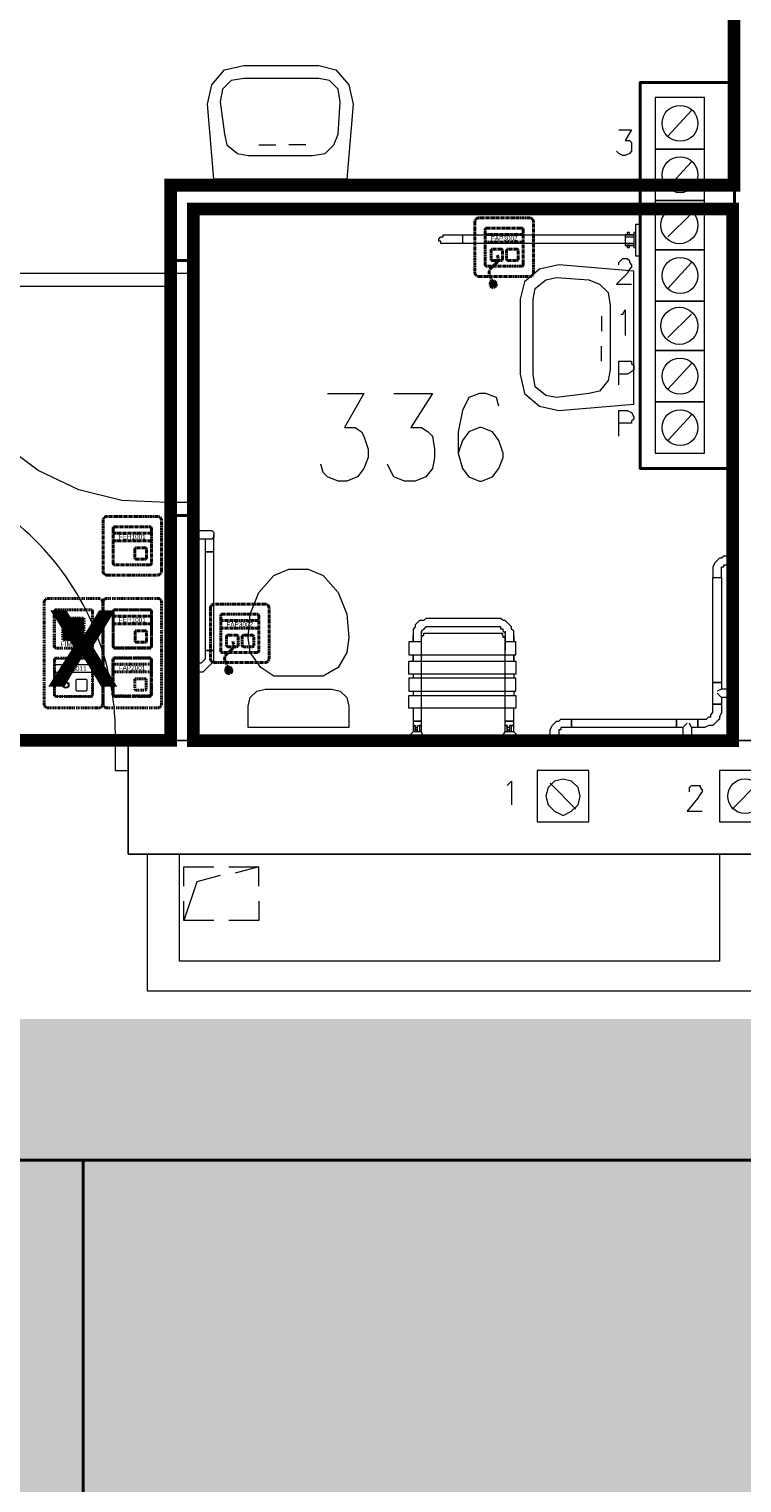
# Model space of a CAD drawing. Header units: millimetres. Extents: x 1 to 17496, y 1 to 30809.
# Tile 253 of 256: x 12645 to 12925, y 28827 to 29398. Entities that reach past the tile are written whole.
import ezdxf
from ezdxf.enums import TextEntityAlignment as Align

# ---------------------------------------------------------------- set-up
doc = ezdxf.new("R2010")
doc.units = ezdxf.units.MM
doc.linetypes.add('BORDER', pattern=[1.75, 0.5, -0.25, 0.5, -0.25, 0, -0.25])
doc.linetypes.add('CENTER', pattern=[2, 1.25, -0.25, 0.25, -0.25])
for name, color, linetype, lineweight in [('0_Przyz_do demontażu', 1, 'CENTER', 40), ('0_Przyz_FAP2001', 1, 'BORDER', 40), ('0_Przyz_FAP3002', 1, 'CENTER', 40), ('0_Przyz_FEH-1001', 1, 'CENTER', 40), ('0_Przyz_FIM1100', 1, 'BORDER', 40), ('0_Przyz_Ramka x4', 1, 'BORDER', 40), ('0_Przyz_Sala chorych', 5, 'BORDER', 40), ('0_Przyz_WC pacjenta', 30, 'CENTER', 40), ('2DE_OBJ_ABB-SIGNAL', 7, 'Continuous', 18), ('N_SSP_ewakuacja', 4, 'CENTER', 40)]:
    doc.layers.add(name, color=color, linetype=linetype, lineweight=lineweight)
for name, color, linetype in [('2DE_TXTMARK', 41, 'Continuous'), ('2DE_TXTNUM', 11, 'Continuous'), ('PDF _Geometria', 7, 'Continuous')]:
    doc.layers.add(name, color=color, linetype=linetype)
doc.styles.add('arial', font='arialbd.ttf')
doc.styles.add('CP_ATTR', font='ARIAL.TTF')
doc.styles.add('CP_ELATT', font='ARIAL.TTF')

# ---------------------------------------------------------------- blocks, each defined once
blk = doc.blocks.new('2de_abb_sig_045_1psoxj')
blk.add_lwpolyline([(0, 20), (0, 0, 0.414214), (1.5, -1.5), (21.5, -1.5, 0.414214), (23, 0), (23, 20, 0.414214), (21.5, 21.5), (1.5, 21.5, 0.414214)], format="xyb", close=True)
at = {"flags": 128}
for points in [[(4.6, 17.5), (18.4, 17.5)], [(4, 3.1), (4, 16.9)], [(19, 16.9), (19, 3.1)], [(18.4, 2.5), (4.6, 2.5)]]:
    blk.add_lwpolyline(points, dxfattribs=at)
for centre, start, end in [((4.6, 16.9), 90, 180), ((18.4, 16.9), 0, 90), ((4.6, 3.1), 180, 270), ((18.4, 3.1), 270, 0)]:
    blk.add_arc(centre, 0.6, start, end)
at = {"linetype": 'Continuous', "style": 'CP_ATTR', "flags": 9}
for tag in ['NAME', 'ARTICLE', 'MARK2', 'OTHER1', 'PRODUCT-TYPE', 'ORDER-NO', 'PRODUCER', 'VOLTAGE', 'CURRENT', 'POWER', 'CHARACTER', 'IP', 'OTHER', 'LINK', 'WEIGHT', 'NUMBER', 'GROUP', 'FUNCTION', 'EL-STATUS']:
    blk.add_attdef(tag, text='', height=0.00005, dxfattribs=at).set_placement((0, 0), align=Align.MIDDLE_LEFT)
at = {"layer": '2DE_TXTMARK', "linetype": 'ByBlock', "style": 'CP_ATTR', "width": 0.8, "flags": 8}
blk.add_attdef('MARK1', text='', height=1.8, dxfattribs=at).set_placement((11.5, 27), align=Align.CENTER)
at = {"layer": '2DE_TXTNUM', "style": 'CP_ELATT', "width": 0.8}
blk.add_attdef('TAG', text='', height=2.5, dxfattribs=at).set_placement((11.5, 23), align=Align.CENTER)
blk = doc.blocks.new('2de_abb_sig_011_53jswgj')
blk.add_hatch(color=256).paths.add_polyline_path([(4.43, -14.56, 0.52796), (2.73, -13.39, 1.894083)])
for p, q in [((15, 5), (0, 5)), ((15, 2), (0, 2)), ((2.32, -1.2), (2.32, -4.8)), ((6.38, -0.75), (2.76, -0.75)), ((2.77, -5.25), (6.37, -5.25)), ((6.82, -4.8), (6.82, -1.2)), ((6.82, -4.35), (6.82, -4.35)), ((8.47, -1.2), (8.47, -4.8)), ((12.53, -0.75), (8.91, -0.75)), ((8.92, -5.25), (12.52, -5.25)), ((12.97, -4.8), (12.97, -1.2)), ((12.97, -4.35), (12.97, -4.35)), ((1.71, -10.8), (3.18, -14.56)), ((4.46, -6.18), (2.81, -7.85))]:
    blk.add_line(p, q)
at = {"flags": 128}
for points in [[(0, -6.9), (0, 6.9)], [(0.6, 7.5), (14.4, 7.5)], [(15, 6.9), (15, -6.9)], [(14.4, -7.5), (0.6, -7.5)]]:
    blk.add_lwpolyline(points, dxfattribs=at)
blk.add_circle((3.18, -14.56), 1.25)
for centre, radius, start, end in [((0.6, 6.9), 0.6, 90, 180), ((14.4, 6.9), 0.6, 0, 90), ((2.77, -1.2), 0.45, 88.7598, 180), ((2.77, -4.8), 0.45, 180, 270), ((2.77, -4.52), 2.36, 315.5514, 40.269), ((6.37, -1.2), 0.45, 0, 91.2402), ((6.37, -4.8), 0.45, 270, 0), ((8.92, -1.2), 0.45, 88.7598, 180), ((8.92, -4.8), 0.45, 180, 270), ((12.52, -1.2), 0.45, 0, 91.2402), ((12.52, -4.8), 0.45, 270, 0), ((0.6, -6.9), 0.6, 180, 270), ((3.91, -9.94), 2.36, 117.738, 201.3291), ((14.4, -6.9), 0.6, 270, 0)]:
    blk.add_arc(centre, radius, start, end)
at = {"linetype": 'Continuous', "style": 'CP_ATTR', "flags": 9}
for tag in ['NAME', 'ARTICLE', 'MARK2', 'OTHER1', 'PRODUCT-TYPE', 'ORDER-NO', 'PRODUCER', 'VOLTAGE', 'CURRENT', 'POWER', 'CHARACTER', 'IP', 'OTHER', 'LINK', 'WEIGHT', 'NUMBER', 'GROUP', 'FUNCTION', 'EL-STATUS']:
    blk.add_attdef(tag, text='', height=0.00005, dxfattribs=at).set_placement((0, -6.9), align=Align.MIDDLE_LEFT)
at = {"layer": '2DE_TXTMARK', "linetype": 'ByBlock', "style": 'CP_ATTR', "width": 0.8, "flags": 8}
blk.add_attdef('MARK1', text='', height=1.8, dxfattribs=at).set_placement((7.5, 3.5), align=Align.MIDDLE_CENTER)
at = {"layer": '2DE_TXTNUM', "style": 'CP_ELATT', "width": 0.8}
blk.add_attdef('TAG', text='', height=2.5, dxfattribs=at).set_placement((7.5, 9), align=Align.CENTER)
blk = doc.blocks.new('2de_abb_sig_001_fzxmh7f')
for p, q in [((15, 5), (0, 5)), ((15, 2), (0, 2)), ((8.57, -1.2), (8.57, -4.8)), ((12.63, -0.75), (9.01, -0.75)), ((9.02, -5.25), (12.62, -5.25)), ((13.07, -4.8), (13.07, -1.2)), ((13.07, -4.35), (13.07, -4.35))]:
    blk.add_line(p, q)
at = {"flags": 128}
for points in [[(0, -6.9), (0, 6.9)], [(0.6, 7.5), (14.4, 7.5)], [(15, 6.9), (15, -6.9)], [(14.4, -7.5), (0.6, -7.5)]]:
    blk.add_lwpolyline(points, dxfattribs=at)
for centre, radius, start, end in [((0.6, 6.9), 0.6, 90, 180), ((14.4, 6.9), 0.6, 0, 90), ((9.02, -1.2), 0.45, 88.7598, 180), ((9.02, -4.8), 0.45, 180, 270), ((12.62, -1.2), 0.45, 0, 91.2402), ((12.62, -4.8), 0.45, 270, 0), ((0.6, -6.9), 0.6, 180, 270), ((14.4, -6.9), 0.6, 270, 0)]:
    blk.add_arc(centre, radius, start, end)
at = {"linetype": 'Continuous', "style": 'CP_ATTR', "flags": 9}
for tag in ['NAME', 'ARTICLE', 'MARK2', 'OTHER1', 'PRODUCT-TYPE', 'ORDER-NO', 'PRODUCER', 'VOLTAGE', 'CURRENT', 'POWER', 'CHARACTER', 'IP', 'OTHER', 'LINK', 'WEIGHT', 'NUMBER', 'GROUP', 'FUNCTION', 'EL-STATUS']:
    blk.add_attdef(tag, text='', height=0.00005, dxfattribs=at).set_placement((0, -6.9), align=Align.MIDDLE_LEFT)
at = {"layer": '2DE_TXTMARK', "linetype": 'ByBlock', "style": 'CP_ATTR', "width": 0.8, "flags": 8}
blk.add_attdef('MARK1', text='', height=1.8, dxfattribs=at).set_placement((7.5, 3.5), align=Align.MIDDLE_CENTER)
at = {"layer": '2DE_TXTNUM', "style": 'CP_ELATT', "width": 0.8}
blk.add_attdef('TAG', text='', height=2.5, dxfattribs=at).set_placement((7.5, 9), align=Align.CENTER)
blk = doc.blocks.new('2de_abb_sig_046_18mvjo')
blk.add_lwpolyline([(0, 40), (0, 0, 0.414214), (1.5, -1.5), (21.5, -1.5, 0.414214), (23, 0), (23, 40, 0.414214), (21.5, 41.5), (1.5, 41.5, 0.414214)], format="xyb", close=True)
at = {"flags": 128}
for points in [[(4, 22.6), (4, 36.4)], [(4.6, 37), (18.4, 37)], [(19, 36.4), (19, 22.6)], [(4, 3.6), (4, 17.4)], [(18.4, 22), (4.6, 22)], [(4.6, 18), (18.4, 18)], [(19, 17.4), (19, 3.6)], [(18.4, 3), (4.6, 3)]]:
    blk.add_lwpolyline(points, dxfattribs=at)
for centre, start, end in [((4.6, 36.4), 90, 180), ((18.4, 36.4), 0, 90), ((4.6, 22.6), 180, 270), ((4.6, 17.4), 90, 180), ((18.4, 22.6), 270, 0), ((18.4, 17.4), 0, 90), ((4.6, 3.6), 180, 270), ((18.4, 3.6), 270, 0)]:
    blk.add_arc(centre, 0.6, start, end)
at = {"linetype": 'Continuous', "style": 'CP_ATTR', "flags": 9}
for tag in ['NAME', 'ARTICLE', 'MARK2', 'OTHER1', 'PRODUCT-TYPE', 'ORDER-NO', 'PRODUCER', 'VOLTAGE', 'CURRENT', 'POWER', 'CHARACTER', 'IP', 'OTHER', 'LINK', 'WEIGHT', 'NUMBER', 'GROUP', 'FUNCTION', 'EL-STATUS']:
    blk.add_attdef(tag, text='', height=0.00005, dxfattribs=at).set_placement((0, 0), align=Align.MIDDLE_LEFT)
at = {"layer": '2DE_TXTMARK', "linetype": 'ByBlock', "style": 'CP_ATTR', "width": 0.8, "flags": 8}
blk.add_attdef('MARK1', text='', height=1.8, dxfattribs=at).set_placement((11.5, 47), align=Align.CENTER)
at = {"layer": '2DE_TXTNUM', "style": 'CP_ELATT', "width": 0.8}
blk.add_attdef('TAG', text='', height=2.5, dxfattribs=at).set_placement((11.5, 43), align=Align.CENTER)
blk = doc.blocks.new('2de_abb_sig_006_fzxhx6d')
at = {"flags": 128}
for points in [[(0, -6.9), (0, 6.9)], [(0.6, 7.5), (14.4, 7.5)], [(15, 6.9), (15, -6.9)], [(14.4, -7.5), (0.6, -7.5)]]:
    blk.add_lwpolyline(points, dxfattribs=at)
for points in [[(3.45, 4.27), (11.55, 4.27)], [(11.55, 3.82), (3.45, 3.82)], [(3.45, 3.37), (11.55, 3.37)], [(11.55, 2.92), (3.45, 2.92)], [(3.45, 2.47), (11.55, 2.47)], [(11.55, 2.02), (3.45, 2.02)], [(3.45, 1.57), (11.55, 1.57)], [(11.55, 1.12), (3.45, 1.12)], [(3.45, 0.67), (11.55, 0.67)], [(11.55, 0.22), (3.45, 0.22)], [(3.45, -0.22), (11.55, -0.22)], [(11.55, -0.67), (3.45, -0.67)], [(3.45, -1.12), (11.55, -1.12)], [(11.55, -1.57), (3.45, -1.57)], [(3.45, -2.02), (11.55, -2.02)], [(11.55, -2.47), (3.45, -2.47)], [(3.45, -2.92), (11.55, -2.92)], [(11.55, -3.37), (3.45, -3.37)], [(3.45, -3.82), (11.55, -3.82)], [(11.55, -4.27), (3.45, -4.27)]]:
    blk.add_lwpolyline(points)
for centre, radius, start, end in [((0.6, 6.9), 0.6, 90, 180), ((14.4, 6.9), 0.6, 0, 90), ((3.45, 4.05), 0.225, 90, 270), ((3.45, 3.15), 0.225, 90, 270), ((3.45, 2.25), 0.225, 90, 270), ((3.45, 1.35), 0.225, 90, 270), ((3.45, 0.45), 0.225, 90, 270), ((11.55, 4.05), 0.225, 270, 90), ((11.55, 3.15), 0.225, 270, 90), ((11.55, 2.25), 0.225, 270, 90), ((11.55, 1.35), 0.225, 270, 90), ((11.55, 0.45), 0.225, 270, 90), ((3.45, -0.45), 0.225, 90, 270), ((3.45, -1.35), 0.225, 90, 270), ((3.45, -2.25), 0.225, 90, 270), ((3.45, -3.15), 0.225, 90, 270), ((3.45, -4.05), 0.225, 90, 270), ((11.55, -0.45), 0.225, 270, 90), ((11.55, -1.35), 0.225, 270, 90), ((11.55, -2.25), 0.225, 270, 90), ((11.55, -3.15), 0.225, 270, 90), ((11.55, -4.05), 0.225, 270, 90), ((0.6, -6.9), 0.6, 180, 270), ((14.4, -6.9), 0.6, 270, 0)]:
    blk.add_arc(centre, radius, start, end)
at = {"linetype": 'Continuous', "style": 'CP_ATTR', "flags": 9}
for tag in ['NAME', 'ARTICLE', 'MARK2', 'OTHER1', 'PRODUCT-TYPE', 'ORDER-NO', 'PRODUCER', 'VOLTAGE', 'CURRENT', 'POWER', 'CHARACTER', 'IP', 'OTHER', 'LINK', 'WEIGHT', 'NUMBER', 'GROUP', 'FUNCTION', 'EL-STATUS']:
    blk.add_attdef(tag, text='', height=0.00005, dxfattribs=at).set_placement((0, -6.9), align=Align.MIDDLE_LEFT)
at = {"layer": '2DE_TXTMARK', "linetype": 'ByBlock', "style": 'CP_ATTR', "width": 0.8, "flags": 8}
blk.add_attdef('MARK1', text='', height=1.8, dxfattribs=at).set_placement((7.5, -5.89), align=Align.MIDDLE_CENTER)
at = {"layer": '2DE_TXTNUM', "style": 'CP_ELATT', "width": 0.8}
blk.add_attdef('TAG', text='', height=2.5, dxfattribs=at).set_placement((7.5, 9), align=Align.CENTER)
blk = doc.blocks.new('2de_abb_sig_013_53790e7')
for p, q in [((15, 5), (0, 5)), ((15, 2), (0, 2)), ((8.47, -1.2), (8.47, -4.8)), ((12.53, -0.75), (8.91, -0.75)), ((8.92, -5.25), (12.52, -5.25)), ((12.97, -4.8), (12.97, -1.2)), ((12.97, -4.35), (12.97, -4.35))]:
    blk.add_line(p, q)
at = {"flags": 128}
for points in [[(0, -6.9), (0, 6.9)], [(0.6, 7.5), (14.4, 7.5)], [(15, 6.9), (15, -6.9)], [(14.4, -7.5), (0.6, -7.5)]]:
    blk.add_lwpolyline(points, dxfattribs=at)
at = {"ltscale": 0.2}
for centre, radius in [((4.57, -2.98), 1.25), ((4.57, -3), 0.95)]:
    blk.add_circle(centre, radius, dxfattribs=at)
for centre, radius, start, end in [((0.6, 6.9), 0.6, 90, 180), ((14.4, 6.9), 0.6, 0, 90), ((8.92, -1.2), 0.45, 88.7598, 180), ((8.92, -4.8), 0.45, 180, 270), ((12.52, -1.2), 0.45, 0, 91.2402), ((12.52, -4.8), 0.45, 270, 0), ((0.6, -6.9), 0.6, 180, 270), ((14.4, -6.9), 0.6, 270, 0)]:
    blk.add_arc(centre, radius, start, end)
at = {"linetype": 'Continuous', "style": 'CP_ATTR', "flags": 9}
for tag in ['NAME', 'ARTICLE', 'MARK2', 'OTHER1', 'PRODUCT-TYPE', 'ORDER-NO', 'PRODUCER', 'VOLTAGE', 'CURRENT', 'POWER', 'CHARACTER', 'IP', 'OTHER', 'LINK', 'WEIGHT', 'NUMBER', 'GROUP', 'FUNCTION', 'EL-STATUS']:
    blk.add_attdef(tag, text='', height=0.00005, dxfattribs=at).set_placement((0, -6.9), align=Align.MIDDLE_LEFT)
at = {"layer": '2DE_TXTMARK', "linetype": 'ByBlock', "style": 'CP_ATTR', "width": 0.8, "flags": 8}
blk.add_attdef('MARK1', text='', height=1.8, dxfattribs=at).set_placement((7.5, 3.5), align=Align.MIDDLE_CENTER)
at = {"layer": '2DE_TXTNUM', "style": 'CP_ELATT', "width": 0.8}
blk.add_attdef('TAG', text='', height=2.5, dxfattribs=at).set_placement((7.5, 9), align=Align.CENTER)
blk = doc.blocks.new('2de_abb_sig_010_fzx1zps')
for p, q in [((15, 5), (0, 5)), ((15, 2), (0, 2)), ((8.57, -1.2), (8.57, -4.8)), ((12.63, -0.75), (9.01, -0.75)), ((9.02, -5.25), (12.62, -5.25)), ((13.07, -4.8), (13.07, -1.2)), ((13.07, -4.35), (13.07, -4.35))]:
    blk.add_line(p, q)
at = {"flags": 128}
for points in [[(0, -6.9), (0, 6.9)], [(0.6, 7.5), (14.4, 7.5)], [(15, 6.9), (15, -6.9)], [(14.4, -7.5), (0.6, -7.5)]]:
    blk.add_lwpolyline(points, dxfattribs=at)
for centre, radius, start, end in [((0.6, 6.9), 0.6, 90, 180), ((14.4, 6.9), 0.6, 0, 90), ((9.02, -1.2), 0.45, 88.7598, 180), ((9.02, -4.8), 0.45, 180, 270), ((12.62, -1.2), 0.45, 0, 91.2402), ((12.62, -4.8), 0.45, 270, 0), ((0.6, -6.9), 0.6, 180, 270), ((14.4, -6.9), 0.6, 270, 0)]:
    blk.add_arc(centre, radius, start, end)
at = {"linetype": 'Continuous', "style": 'CP_ATTR', "flags": 9}
for tag in ['NAME', 'ARTICLE', 'MARK2', 'OTHER1', 'PRODUCT-TYPE', 'ORDER-NO', 'PRODUCER', 'VOLTAGE', 'CURRENT', 'POWER', 'CHARACTER', 'IP', 'OTHER', 'LINK', 'WEIGHT', 'NUMBER', 'GROUP', 'FUNCTION', 'EL-STATUS']:
    blk.add_attdef(tag, text='', height=0.00005, dxfattribs=at).set_placement((0, -6.9), align=Align.MIDDLE_LEFT)
at = {"layer": '2DE_TXTMARK', "linetype": 'ByBlock', "style": 'CP_ATTR', "width": 0.8, "flags": 8}
blk.add_attdef('MARK1', text='', height=1.8, dxfattribs=at).set_placement((7.5, 3.5), align=Align.MIDDLE_CENTER)
at = {"layer": '2DE_TXTNUM', "style": 'CP_ELATT', "width": 0.8}
blk.add_attdef('TAG', text='', height=2.5, dxfattribs=at).set_placement((7.5, 9), align=Align.CENTER)

msp = doc.modelspace()

# ---------------------------------------------------------------- hatches: boundary and pattern name
at = {"layer": 'N_SSP_ewakuacja', "lineweight": 60, "transparency": 33554457}
h = msp.add_hatch(color=51, dxfattribs=at)
h.dxf.hatch_style = 1
h.paths.add_polyline_path([(5810.72, 28917.92), (5811.53, 28904.17), (5811.53, 28697.72), (6290.98, 28697.72), (6290.98, 28783.07), (13369.05, 28783.07), (13369.05, 28661.44), (13586.71, 28661.44), (13586.71, 29190.64), (13377.59, 29190.64), (13377.59, 29009.27), (12105.8, 29009.27), (12105.8, 29067.3), (6329.51, 29067.3), (6329.51, 28917.92)])

# ---------------------------------------------------------------- linework, layer by layer
at = {"layer": '0_Przyz_Ramka x4', "linetype": 'ByBlock'}
for points in [[(11505.77, 29284.96), (11528.12, 29284.96), (11528.12, 28953.78), (13040.67, 28953.78)], [(12666.38, 28807.33), (12666.38, 28953.78)]]:
    msp.add_lwpolyline(points, dxfattribs=at)
at = {"layer": '0_Przyz_Sala chorych', "ltscale": 500, "const_width": 5}
msp.add_lwpolyline([(12558.4, 29118.75), (12700.74, 29118.75), (12700.74, 29336.96), (12922.19, 29336.96), (12922.46, 29567.52), (12922.39, 29784.19), (12558.38, 29784.19)], close=True, dxfattribs=at)
at = {"layer": '0_Przyz_WC pacjenta', "ltscale": 500, "const_width": 5}
msp.add_lwpolyline([(12709.66, 29327.64), (12921.77, 29327.64), (12921.77, 29118.64), (12709.71, 29118.64)], close=True, dxfattribs=at)
at = {"layer": 'PDF _Geometria', "lineweight": 40}
for points in [[(12922.4, 29118.69), (12922.4, 29784.04)], [(12885.34, 29327.56), (12709.32, 29327.56), (12709.32, 29307.35), (12699.21, 29307.35), (12699.21, 29337.67), (12885.34, 29337.67)], [(12709.32, 29118.69), (12709.32, 29207.12), (12699.21, 29207.12), (12699.21, 29118.69)]]:
    msp.add_lwpolyline(points, dxfattribs=at)
at = {"layer": 'PDF _Geometria', "lineweight": 18}
for points in [[(12922.4, 29373.88), (12922.4, 29391.57)], [(12896.29, 29356.2), (12905.56, 29366.3)], [(12876.92, 29358.72), (12881.97, 29358.72), (12879.45, 29354.51), (12881.13, 29354.51), (12881.97, 29353.67), (12881.97, 29350.3), (12881.13, 29349.46), (12879.45, 29348.62), (12878.6, 29348.62), (12876.92, 29349.46), (12876.08, 29350.3)], [(12735.43, 29352.83), (12742.16, 29352.83)], [(12753.96, 29352.83), (12747.22, 29352.83)], [(12896.29, 29335.98), (12905.56, 29346.09)], [(12768.27, 29327.56), (12750.59, 29327.56)], [(12896.29, 29316.61), (12905.56, 29325.88)], [(12879.45, 29317.45), (12879.45, 29314.08), (12882.82, 29314.08), (12807.86, 29314.08), (12807.02, 29314.08), (12807.02, 29314.93), (12806.17, 29314.93), (12806.17, 29315.77), (12807.02, 29316.61), (12807.86, 29316.61), (12807.86, 29317.45), (12815.44, 29317.45), (12882.82, 29317.45)], [(12815.44, 29317.45), (12815.44, 29314.08)], [(12882.82, 29317.45), (12879.45, 29317.45), (12882.82, 29317.45)], [(12879.45, 29316.61), (12882.82, 29316.61)], [(12876.92, 29305.66), (12876.92, 29306.5), (12877.76, 29307.35), (12878.6, 29308.19), (12880.29, 29308.19), (12881.13, 29307.35), (12881.13, 29306.5), (12881.97, 29305.66), (12881.97, 29304.82), (12881.13, 29303.98), (12880.29, 29302.29), (12876.08, 29298.08), (12881.97, 29298.08)], [(12896.29, 29296.4), (12905.56, 29306.5)], [(12699.21, 29212.17), (12681.52, 29213.02), (12664.68, 29217.23), (12648.68, 29224.81), (12635.2, 29234.91), (12624.25, 29248.39), (12615.83, 29263.55), (12609.93, 29280.39), (12608.25, 29297.24)], [(12877.76, 29286.29), (12878.6, 29286.29), (12879.45, 29287.97), (12879.45, 29277.87)], [(12870.18, 29285.45), (12870.18, 29279.55)], [(12896.29, 29277.03), (12905.56, 29286.29)], [(12870.18, 29267.76), (12870.18, 29273.66)], [(12876.92, 29258.5), (12876.92, 29267.76), (12881.97, 29267.76), (12881.97, 29266.92), (12882.82, 29266.08), (12882.82, 29264.39), (12881.97, 29263.55), (12880.29, 29262.71), (12876.92, 29262.71)], [(12896.29, 29256.81), (12905.56, 29266.92)], [(12762.38, 29255.13), (12776.7, 29255.13), (12769.12, 29241.65), (12773.33, 29241.65), (12775.85, 29239.97), (12776.7, 29238.28), (12778.38, 29233.23), (12778.38, 29229.86), (12776.7, 29225.65), (12774.17, 29222.28), (12769.96, 29220.6), (12766.59, 29220.6), (12762.38, 29222.28), (12760.69, 29223.97), (12759.85, 29227.33)], [(12788.49, 29255.13), (12803.65, 29255.13), (12795.22, 29241.65), (12799.44, 29241.65), (12801.96, 29239.97), (12803.65, 29238.28), (12804.49, 29233.23), (12804.49, 29229.86), (12803.65, 29225.65), (12801.12, 29222.28), (12796.91, 29220.6), (12792.7, 29220.6), (12788.49, 29222.28), (12787.64, 29223.97), (12785.96, 29227.33)], [(12829.76, 29250.07), (12828.91, 29253.44), (12824.7, 29255.13), (12822.18, 29255.13), (12817.96, 29253.44), (12815.44, 29248.39), (12813.75, 29239.97), (12813.75, 29231.55), (12815.44, 29225.65), (12817.96, 29222.28), (12822.18, 29220.6), (12823.02, 29220.6), (12827.23, 29222.28), (12829.76, 29225.65), (12831.44, 29229.86), (12831.44, 29231.55), (12829.76, 29236.6), (12827.23, 29239.97), (12823.02, 29241.65), (12822.18, 29241.65), (12817.96, 29239.97), (12815.44, 29236.6), (12813.75, 29231.55)], [(12876.92, 29238.28), (12876.92, 29248.39), (12880.29, 29248.39), (12881.97, 29247.55), (12882.82, 29245.86), (12882.82, 29245.02), (12881.97, 29244.18), (12881.97, 29243.34), (12876.92, 29243.34)], [(12896.29, 29236.6), (12905.56, 29246.71)], [(12710.16, 29201.23), (12716.05, 29201.23), (12716.9, 29201.23), (12717.74, 29200.38), (12717.74, 29198.7), (12716.9, 29197.86), (12710.16, 29197.86)], [(12710.16, 29145.64), (12711.84, 29145.64), (12713.53, 29145.64), (12714.37, 29146.48), (12715.21, 29147.32), (12716.05, 29148.17), (12716.9, 29149.01), (12717.74, 29149.85), (12717.74, 29150.69), (12717.74, 29154.06), (12717.74, 29192.8), (12717.74, 29199.54), (12717.74, 29198.7)], [(12714.37, 29197.86), (12714.37, 29192.8), (12714.37, 29154.06), (12714.37, 29151.53), (12714.37, 29150.69), (12713.53, 29149.85), (12712.69, 29149.01), (12710.16, 29149.01)], [(12714.37, 29192.8), (12717.74, 29192.8), (12714.37, 29192.8)], [(12717.74, 29192.8), (12714.37, 29192.8)], [(12921.56, 29191.12), (12919.87, 29191.12), (12918.19, 29191.12), (12917.35, 29190.28), (12916.5, 29190.28), (12915.66, 29189.43), (12914.82, 29188.59), (12913.98, 29186.91), (12913.98, 29185.22), (12913.98, 29182.7), (12917.35, 29182.7), (12917.35, 29141.43)], [(12913.98, 29141.43), (12917.35, 29141.43), (12913.98, 29141.43), (12913.98, 29182.7), (12917.35, 29182.7), (12917.35, 29185.22), (12917.35, 29186.91), (12918.19, 29186.91), (12918.19, 29187.75), (12919.87, 29187.75), (12921.56, 29187.75)], [(12832.28, 29161.64), (12832.28, 29160.8), (12831.44, 29161.64), (12831.44, 29162.48), (12830.6, 29162.48), (12830.6, 29163.33), (12828.91, 29163.33), (12814.6, 29163.33), (12801.96, 29163.33), (12801.12, 29163.33), (12800.28, 29162.48), (12799.44, 29161.64), (12799.44, 29160.8), (12799.44, 29161.64)], [(12799.44, 29157.43), (12796.07, 29157.43), (12796.07, 29159.96)], [(12799.44, 29154.06), (12799.44, 29159.96), (12799.44, 29160.8)], [(12800.28, 29119.53), (12799.44, 29122.06), (12799.44, 29131.32), (12799.44, 29157.43), (12799.44, 29159.96), (12800.28, 29159.96), (12800.28, 29160.8), (12814.6, 29160.8), (12831.44, 29160.8)], [(12830.6, 29119.53), (12832.28, 29122.06), (12832.28, 29131.32), (12832.28, 29157.43), (12832.28, 29159.11), (12831.44, 29159.11), (12831.44, 29159.96), (12830.6, 29160.8)], [(12832.28, 29160.8), (12832.28, 29154.06)], [(12832.28, 29159.11), (12832.28, 29159.96)], [(12835.65, 29157.43), (12832.28, 29157.43)], [(12835.65, 29159.96), (12835.65, 29157.43), (12835.65, 29160.8)], [(12717.74, 29154.06), (12714.37, 29154.06), (12717.74, 29154.06)], [(12796.07, 29144.8), (12796.07, 29143.11)], [(12835.65, 29144.8), (12835.65, 29143.11)], [(12849.97, 29119.53), (12849.97, 29121.21), (12849.97, 29122.9), (12850.81, 29124.58), (12851.65, 29125.43), (12852.5, 29126.27), (12853.34, 29126.27), (12854.18, 29127.11), (12858.39, 29127.11), (12858.39, 29123.74), (12858.39, 29127.11), (12899.66, 29127.11), (12908.08, 29127.11), (12910.61, 29127.11), (12911.45, 29127.11), (12912.29, 29127.95), (12913.14, 29127.95), (12913.14, 29128.79), (12913.98, 29129.64), (12913.98, 29130.48), (12913.98, 29133.01), (12913.98, 29141.43), (12917.35, 29141.43), (12917.35, 29138.9)], [(12921.56, 29138.9), (12917.35, 29138.9), (12915.66, 29138.06)], [(12796.07, 29138.06), (12796.07, 29137.22), (12796.07, 29136.37)], [(12835.65, 29138.06), (12835.65, 29137.22), (12835.65, 29136.37)], [(12921.56, 29135.53), (12917.35, 29135.53), (12917.35, 29133.01), (12913.98, 29133.01), (12917.35, 29133.01), (12917.35, 29130.48), (12917.35, 29129.64), (12916.5, 29127.95), (12916.5, 29127.11), (12915.66, 29126.27), (12914.82, 29125.43), (12913.98, 29124.58), (12912.29, 29124.58), (12910.61, 29123.74), (12908.08, 29123.74), (12905.56, 29123.74), (12905.56, 29119.53)], [(12917.35, 29135.53), (12915.66, 29137.22)], [(12796.07, 29131.32), (12796.07, 29122.06)], [(12837.34, 29120.37), (12835.65, 29122.06), (12835.65, 29131.32)], [(12908.08, 29127.11), (12908.08, 29123.74), (12908.08, 29127.11)], [(12908.08, 29127.11), (12908.08, 29123.74)], [(12797.75, 29122.06), (12796.91, 29122.06), (12796.07, 29122.06), (12794.38, 29120.37)], [(12799.44, 29126.27), (12796.07, 29126.27), (12799.44, 29126.27)], [(12796.91, 29123.74), (12797.75, 29123.74)], [(12797.75, 29122.9), (12796.91, 29122.9), (12797.75, 29122.9)], [(12799.44, 29122.06), (12797.75, 29122.06), (12797.75, 29124.58), (12799.44, 29124.58), (12798.59, 29124.58), (12798.59, 29122.06)], [(12832.28, 29126.27), (12835.65, 29126.27), (12832.28, 29126.27)], [(12832.28, 29124.58), (12833.12, 29124.58), (12832.28, 29124.58)], [(12834.81, 29122.06), (12834.81, 29124.58), (12835.65, 29124.58), (12833.97, 29124.58), (12833.97, 29122.06), (12832.28, 29122.06)], [(12833.12, 29124.58), (12833.12, 29122.06), (12833.12, 29124.58)], [(12833.97, 29123.74), (12833.12, 29123.74)], [(12833.12, 29122.9), (12833.97, 29122.9), (12833.12, 29122.9)], [(12835.65, 29122.06), (12833.97, 29122.06)], [(12903.87, 29125.43), (12902.19, 29123.74), (12899.66, 29123.74), (12858.39, 29123.74), (12854.18, 29123.74), (12854.18, 29122.9), (12853.34, 29122.9), (12853.34, 29121.21), (12853.34, 29119.53)], [(12902.19, 29123.74), (12902.19, 29119.53)], [(12905.56, 29123.74), (12904.71, 29125.43)], [(12750.59, 29118.69), (12768.27, 29118.69)], [(12803.65, 29119.53), (12803.65, 29118.69), (12791.86, 29118.69), (12791.86, 29120.37), (12803.65, 29120.37)], [(12828.07, 29119.53), (12828.07, 29118.69), (12839.86, 29118.69), (12839.86, 29120.37), (12828.07, 29120.37)], [(12844.07, 29118.69), (12861.76, 29118.69)], [(12684.05, 29099.32), (12684.05, 29100.16)], [(12833.12, 29101), (12833.97, 29101.84), (12834.81, 29102.69), (12834.81, 29093.42)], [(12849.97, 29101.84), (12860.08, 29091.74)], [(12904.71, 29098.47), (12904.71, 29100.16), (12905.56, 29101), (12908.92, 29101), (12908.92, 29100.16), (12909.77, 29099.32), (12909.77, 29098.47), (12908.92, 29097.63), (12908.08, 29095.95), (12903.87, 29090.89), (12909.77, 29090.89)], [(12921.56, 29091.74), (12931.66, 29101.84)], [(12684.05, 29085), (12684.05, 29085.84)], [(12929.14, 29074.05), (12929.14, 29020.15), (12691.63, 29020.15), (12691.63, 29074.05)], [(12916.5, 29074.05), (12916.5, 29031.94), (12704.26, 29031.94), (12704.26, 29074.05)], [(12705.95, 29061.42), (12705.95, 29069), (12717.74, 29069)], [(12720.27, 29065.63), (12711, 29063.1), (12705.95, 29047.94)], [(12723.63, 29069), (12735.43, 29069)], [(12735.43, 29061.42), (12735.43, 29069), (12726.16, 29066.47)], [(12717.74, 29047.94), (12705.95, 29047.94), (12705.95, 29055.52)], [(12735.43, 29055.52), (12735.43, 29047.94), (12723.63, 29047.94)]]:
    msp.add_lwpolyline(points, dxfattribs=at)
for points in [[(12717.74, 29339.35), (12715.21, 29368.83), (12716.9, 29376.41), (12721.95, 29382.3), (12729.53, 29383.99), (12759.01, 29383.99), (12765.75, 29382.3), (12770.8, 29376.41), (12772.48, 29368.83), (12769.96, 29339.35)], [(12731.21, 29348.62), (12756.48, 29348.62), (12761.54, 29349.46), (12764.9, 29352.83), (12766.59, 29357.04), (12767.43, 29369.67), (12766.59, 29374.72), (12763.22, 29378.09), (12759.01, 29378.94), (12729.53, 29378.94), (12724.48, 29378.09), (12721.11, 29374.72), (12720.27, 29369.67), (12721.95, 29357.04), (12722.79, 29352.83), (12727, 29349.46)], [(12910.61, 29351.14), (12910.61, 29371.36), (12891.24, 29371.36), (12891.24, 29351.14)], [(12910.61, 29330.93), (12910.61, 29351.14), (12891.24, 29351.14), (12891.24, 29330.93)], [(12910.61, 29311.56), (12910.61, 29330.93), (12891.24, 29330.93), (12891.24, 29311.56)], [(12883.66, 29321.66), (12885.34, 29321.66), (12885.34, 29309.03), (12883.66, 29309.03)], [(12881.13, 29317.45), (12881.13, 29318.3), (12880.29, 29318.3), (12880.29, 29317.45)], [(12883.66, 29312.4), (12883.66, 29318.3), (12882.82, 29318.3), (12882.82, 29312.4)], [(12882.82, 29313.24), (12882.82, 29314.08), (12879.45, 29314.08), (12879.45, 29313.24)], [(12881.13, 29312.4), (12881.13, 29313.24), (12880.29, 29313.24), (12880.29, 29312.4)], [(12910.61, 29291.34), (12910.61, 29311.56), (12891.24, 29311.56), (12891.24, 29291.34)], [(12608.25, 29297.24), (12699.21, 29297.24), (12699.21, 29307.35), (12711, 29307.35), (12711, 29302.29), (12608.25, 29302.29)], [(12882.82, 29303.14), (12853.34, 29305.66), (12845.76, 29303.98), (12839.86, 29298.92), (12838.18, 29292.19), (12838.18, 29262.71), (12839.86, 29255.13), (12845.76, 29250.07), (12853.34, 29248.39), (12882.82, 29250.92)], [(12873.55, 29289.66), (12873.55, 29264.39), (12872.71, 29260.18), (12869.34, 29255.97), (12865.13, 29255.13), (12852.5, 29253.44), (12848.28, 29254.29), (12844.07, 29257.65), (12843.23, 29262.71), (12843.23, 29292.19), (12844.07, 29296.4), (12848.28, 29299.77), (12852.5, 29300.61), (12865.13, 29299.77), (12869.34, 29298.08), (12872.71, 29294.71)], [(12910.61, 29271.97), (12910.61, 29291.34), (12891.24, 29291.34), (12891.24, 29271.97)], [(12910.61, 29251.76), (12910.61, 29271.97), (12891.24, 29271.97), (12891.24, 29251.76)], [(12910.61, 29231.55), (12910.61, 29251.76), (12891.24, 29251.76), (12891.24, 29231.55)], [(12711, 29207.12), (12711, 29212.17), (12699.21, 29212.17), (12699.21, 29207.12)], [(12710.16, 29195.33), (12710.16, 29203.75), (12709.32, 29203.75), (12709.32, 29195.33)], [(12709.32, 29173.43), (12709.32, 29191.12)], [(12921.56, 29186.07), (12921.56, 29193.65), (12922.4, 29193.65), (12922.4, 29186.07)], [(12922.4, 29191.12), (12922.4, 29173.43)], [(12760.69, 29143.95), (12741.32, 29143.95), (12736.27, 29147.32), (12732.06, 29153.22), (12731.21, 29159.11), (12732.06, 29168.38), (12735.43, 29176.8), (12741.32, 29183.54), (12747.22, 29186.07), (12754.8, 29186.07), (12760.69, 29183.54), (12766.59, 29176.8), (12769.96, 29168.38), (12770.8, 29159.11), (12769.96, 29153.22), (12766.59, 29147.32)], [(12828.91, 29166.69), (12814.6, 29166.69), (12801.96, 29166.69), (12801.12, 29166.69), (12800.28, 29165.85), (12798.59, 29165.85), (12797.75, 29165.01), (12796.91, 29164.17), (12796.91, 29163.33), (12796.07, 29162.48), (12796.07, 29161.64), (12796.07, 29159.96), (12796.07, 29157.43), (12794.38, 29157.43), (12794.38, 29154.06), (12794.38, 29152.38), (12836.49, 29152.38), (12836.49, 29154.06), (12836.49, 29157.43), (12835.65, 29157.43), (12835.65, 29159.96), (12835.65, 29161.64), (12834.81, 29162.48), (12834.81, 29163.33), (12833.97, 29164.17), (12833.12, 29165.01), (12832.28, 29165.85), (12831.44, 29165.85), (12830.6, 29166.69)], [(12799.44, 29159.96), (12799.44, 29159.11)], [(12709.32, 29143.11), (12709.32, 29151.53), (12710.16, 29151.53), (12710.16, 29143.11)], [(12794.38, 29144.8), (12794.38, 29149.85), (12836.49, 29149.85), (12836.49, 29144.8)], [(12796.07, 29152.38), (12796.07, 29149.85)], [(12835.65, 29152.38), (12835.65, 29149.85)], [(12770.8, 29132.16), (12770.8, 29123.74), (12731.21, 29123.74), (12731.21, 29132.16), (12732.06, 29135.53), (12734.58, 29138.06), (12737.95, 29138.9), (12764.06, 29138.9), (12767.43, 29138.06), (12769.96, 29135.53)], [(12794.38, 29138.06), (12836.49, 29138.06), (12836.49, 29143.11), (12794.38, 29143.11)], [(12921.56, 29133.01), (12921.56, 29141.43), (12923.24, 29141.43), (12923.24, 29133.01)], [(12794.38, 29131.32), (12794.38, 29136.37), (12836.49, 29136.37), (12836.49, 29131.32)], [(12899.66, 29123.74), (12899.66, 29127.11)], [(12796.07, 29124.58), (12796.91, 29124.58), (12796.91, 29122.06), (12796.91, 29124.58)], [(12684.05, 29106.9), (12684.05, 29118.69), (12679, 29118.69), (12679, 29106.9)], [(12855.86, 29118.69), (12855.86, 29119.53), (12847.44, 29119.53), (12847.44, 29118.69)], [(12899.66, 29118.69), (12899.66, 29119.53), (12908.08, 29119.53), (12908.08, 29118.69)], [(12865.13, 29086.68), (12865.13, 29106.9), (12844.92, 29106.9), (12844.92, 29086.68)], [(12936.72, 29086.68), (12936.72, 29106.9), (12916.5, 29106.9), (12916.5, 29086.68)], [(12855.02, 29089.21), (12858.39, 29090.89), (12860.92, 29093.42), (12861.76, 29096.79), (12860.92, 29100.16), (12858.39, 29102.69), (12855.02, 29103.53), (12851.65, 29102.69), (12849.13, 29100.16), (12848.28, 29096.79), (12849.13, 29093.42), (12851.65, 29090.89)]]:
    msp.add_lwpolyline(points, close=True, dxfattribs=at)
at = {"layer": 'PDF _Geometria', "lineweight": 40}
msp.add_lwpolyline([(12922.4, 29225.65), (12922.4, 29377.25), (12885.34, 29377.25), (12885.34, 29225.65)], close=True, dxfattribs=at)
at = {"layer": 'PDF _Geometria', "lineweight": 25}
msp.add_lwpolyline([(12948.51, 29074.05), (12948.51, 29118.69), (12684.05, 29118.69), (12684.05, 29074.05)], close=True, dxfattribs=at)
at = {"layer": 'PDF _Geometria', "lineweight": 18}
for centre, radius in [((12901.02, 29361.25), 7.06), ((12901.02, 29341.04), 7.06), ((12900.79, 29321.24), 7.3), ((12901.02, 29301.45), 7.06), ((12900.79, 29281.66), 7.3), ((12901.02, 29261.87), 7.06), ((12901.02, 29241.65), 7.06), ((12926.58, 29096.79), 6.77)]:
    msp.add_circle(centre, radius, dxfattribs=at)
msp.add_arc((12571.25, 29121.27), 107.78, 358.6275, 88.6873, dxfattribs=at)

# ---------------------------------------------------------------- block references
at = {"layer": '0_Przyz_FAP2001', "lineweight": -3}
msp.add_blockref('2de_abb_sig_010_fzx1zps', (12678.06, 29143.7), dxfattribs=at).add_auto_attribs({'MARK1': 'FAP2001'})
at = {"layer": '0_Przyz_FAP3002', "lineweight": -3}
for p in [(12820.39, 29302.57), (12716.42, 29150.8)]:
    msp.add_blockref('2de_abb_sig_045_1psoxj', p, dxfattribs=at)
for p in [(12824.39, 29312.57), (12720.42, 29160.8)]:
    msp.add_blockref('2de_abb_sig_011_53jswgj', p, dxfattribs=at).add_auto_attribs({'MARK1': 'FAP3002'})
at = {"layer": '0_Przyz_FEH-1001', "lineweight": -3}
msp.add_blockref('2de_abb_sig_045_1psoxj', (12674.16, 29185.2), dxfattribs=at)
for p in [(12678.16, 29195.21), (12678.19, 29162.56)]:
    msp.add_blockref('2de_abb_sig_001_fzxmh7f', p, dxfattribs=at).add_auto_attribs({'MARK1': 'FEH1001'})
at = {"layer": '0_Przyz_FIM1100', "lineweight": -3}
msp.add_blockref('2de_abb_sig_006_fzxhx6d', (12655.01, 29162.52), dxfattribs=at).add_auto_attribs({'MARK1': 'FIM1100'})
at = {"layer": '0_Przyz_Ramka x4', "linetype": 'Continuous', "lineweight": 0}
for p in [(12651.03, 29133.01), (12674.18, 29133.01)]:
    msp.add_blockref('2de_abb_sig_046_18mvjo', p, dxfattribs=at)
at = {"layer": '2DE_OBJ_ABB-SIGNAL', "lineweight": -3}
msp.add_blockref('2de_abb_sig_013_53790e7', (12654.96, 29143.46), dxfattribs=at).add_auto_attribs({'MARK1': 'FAP3011'})

# ---------------------------------------------------------------- texts
at = {"layer": '0_Przyz_do demontażu', "linetype": 'ByBlock', "lineweight": 30, "insert": (12652.2, 29169.8), "char_height": 30, "width": 9.5107, "attachment_point": 1, "style": 'arial'}
msp.add_mtext('X', dxfattribs=at)

doc.saveas('drawing.dxf')
